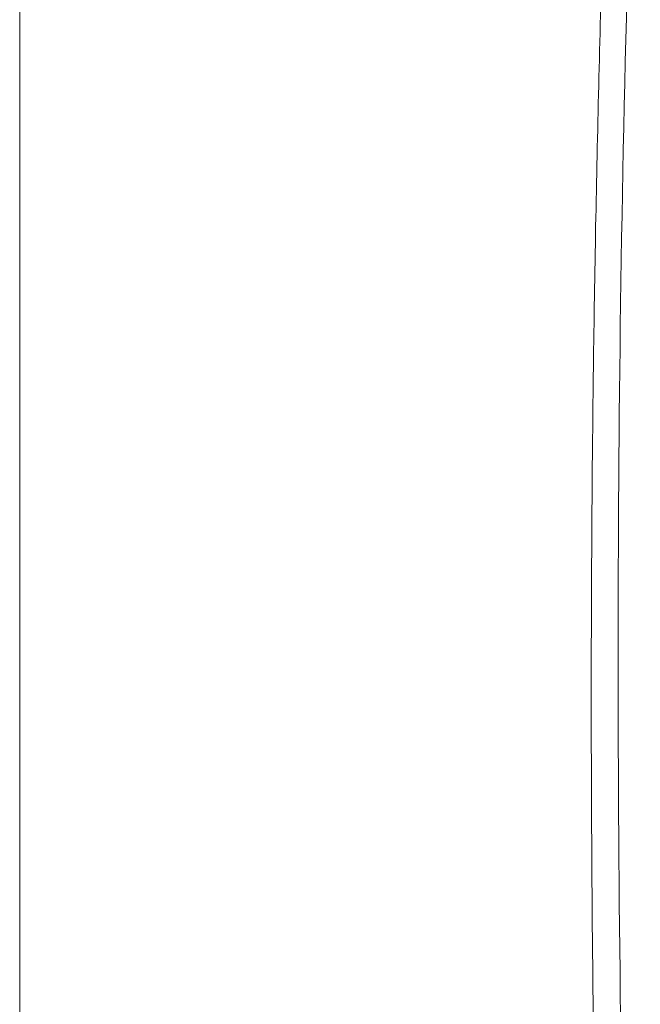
# Model space of a CAD drawing. Header units: inches. Extents: x 0 to 110, y 2 to 70.
# Tile 4 of 129: x 1.62 to 4.05, y 13.44 to 17.29. Entities that reach past the tile are written whole.
import ezdxf

# ---------------------------------------------------------------- set-up
doc = ezdxf.new("R2010")
doc.units = ezdxf.units.IN
doc.header["$LTSCALE"] = 3.25
doc.header["$MEASUREMENT"] = 0
for name, color, linetype, lineweight in [('Border (ANSI)', 7, 'Continuous', 9), ('Visible (ANSI)', 7, 'Continuous', 18), ('Visible Narrow (ANSI)', 7, 'Continuous', 5)]:
    doc.layers.add(name, color=color, linetype=linetype, lineweight=lineweight)

# ---------------------------------------------------------------- blocks, each defined once
blk = doc.blocks.new('Borders Default Border')
at = {"layer": 'Border (ANSI)', "flags": 128}
blk.add_lwpolyline([(0.5, 1), (0.5, 21), (33.5, 21), (33.5, 1), (0.5, 1)], dxfattribs=at)

msp = doc.modelspace()

# ---------------------------------------------------------------- linework, layer by layer
at = {"layer": 'Visible (ANSI)'}
msp.add_open_spline([(3.9002, 11.8405), (3.8897, 12.2178), (3.8813, 12.5939), (3.8688, 13.344), (3.8646, 13.7178), (3.8604, 14.4632), (3.8604, 14.8347), (3.8646, 15.5753), (3.8688, 15.9444), (3.8813, 16.6801), (3.8897, 17.0467), (3.9002, 17.4121)], degree=3, knots=[1.53818281, 1.53818281, 1.53818281, 1.53818281, 1.55122822, 1.55122822, 1.56427362, 1.56427362, 1.57731903, 1.57731903, 1.59036443, 1.59036443, 1.60340984, 1.60340984, 1.60340984, 1.60340984], dxfattribs=at)
at = {"layer": 'Visible Narrow (ANSI)'}
msp.add_ellipse((77.843, -27.7476), major_axis=(-52.1379, 90.539), ratio=0.578093, start_param=0.754718, end_param=0.819945, dxfattribs=at)

# ---------------------------------------------------------------- block references
at = {"xscale": 3.25, "yscale": 3.25, "zscale": 3.25}
msp.add_blockref('Borders Default Border', (0, 0), dxfattribs=at)

doc.saveas('drawing.dxf')
